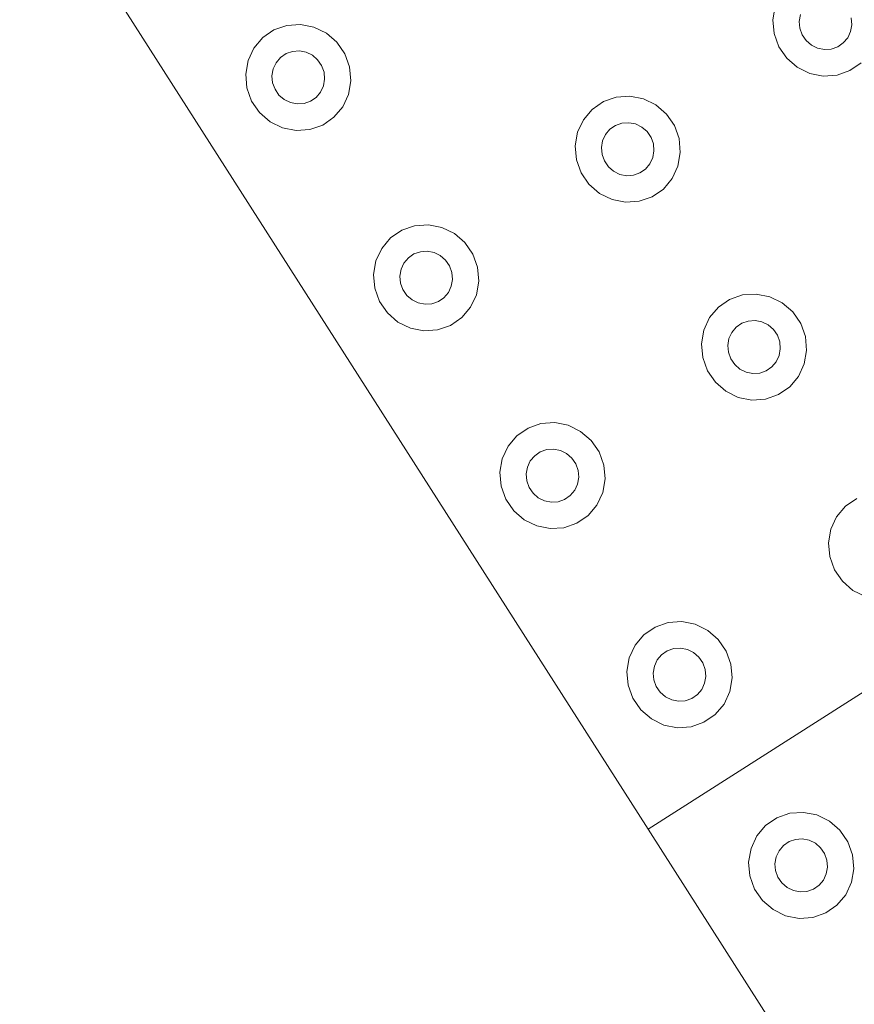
# Model space of a CAD drawing. Extents: x 5066 to 9756, y -2696 to -1109.
# Tile 118 of 248: x 9401.563 to 9401.92, y -2590.619 to -2590.198. Entities that reach past the tile are written whole.
import ezdxf

# ---------------------------------------------------------------- set-up
doc = ezdxf.new("R2010")
doc.units = 0
doc.header["$MEASUREMENT"] = 0
doc.layers.add('IFC-Elemento construtivo genérico-Contorno', color=253, linetype='CONTINUOUS', lineweight=5)

msp = doc.modelspace()

# ---------------------------------------------------------------- linework, layer by layer
at = {"layer": 'IFC-Elemento construtivo genérico-Contorno', "color": 8, "lineweight": 5}
for p, q in [((9401.56253, -2590.12262), (9401.83152, -2590.54411)), ((9401.88488, -2590.19755), (9401.88589, -2590.19172)), ((9401.89613, -2590.19826), (9401.89663, -2590.19534)), ((9401.67132, -2590.2019), (9401.67683, -2590.19997)), ((9401.67683, -2590.19997), (9401.68269, -2590.19957)), ((9401.68269, -2590.19957), (9401.68847, -2590.20071)), ((9401.88488, -2590.19755), (9401.88542, -2590.20347)), ((9401.89613, -2590.19826), (9401.8964, -2590.20122)), ((9401.91812, -2590.20259), (9401.91863, -2590.19968)), ((9401.91835, -2590.19672), (9401.91863, -2590.19968)), ((9401.66652, -2590.20521), (9401.67132, -2590.2019)), ((9401.68847, -2590.20071), (9401.69382, -2590.20332)), ((9401.69382, -2590.20332), (9401.69831, -2590.20722)), ((9401.88542, -2590.20347), (9401.88741, -2590.20909)), ((9401.8964, -2590.20122), (9401.89741, -2590.20403)), ((9401.89741, -2590.20403), (9401.89909, -2590.20649)), ((9401.91691, -2590.20526), (9401.91812, -2590.20259)), ((9401.66273, -2590.20968), (9401.66652, -2590.20521)), ((9401.69831, -2590.20722), (9401.70171, -2590.21215)), ((9401.89909, -2590.20649), (9401.90136, -2590.20844)), ((9401.90136, -2590.20844), (9401.90402, -2590.20975)), ((9401.91261, -2590.20915), (9401.91499, -2590.2075)), ((9401.91499, -2590.2075), (9401.91691, -2590.20526)), ((9401.66027, -2590.21502), (9401.66273, -2590.20968)), ((9401.67413, -2590.21374), (9401.67655, -2590.21208)), ((9401.67655, -2590.21208), (9401.67929, -2590.21112)), ((9401.67929, -2590.21112), (9401.68222, -2590.21092)), ((9401.68222, -2590.21092), (9401.68511, -2590.21149)), ((9401.68511, -2590.21149), (9401.6878, -2590.21279)), ((9401.70171, -2590.21215), (9401.70374, -2590.21777)), ((9401.88741, -2590.20909), (9401.89081, -2590.21401)), ((9401.90402, -2590.20975), (9401.90691, -2590.21031)), ((9401.90691, -2590.21031), (9401.90984, -2590.21011)), ((9401.90984, -2590.21011), (9401.91261, -2590.20915)), ((9401.65925, -2590.22085), (9401.66027, -2590.21502)), ((9401.67101, -2590.21864), (9401.67226, -2590.21598)), ((9401.67226, -2590.21598), (9401.67413, -2590.21374)), ((9401.6878, -2590.21279), (9401.69003, -2590.21474)), ((9401.69003, -2590.21474), (9401.69175, -2590.21721)), ((9401.89081, -2590.21401), (9401.8953, -2590.21792)), ((9401.9178, -2590.21934), (9401.92265, -2590.21602)), ((9401.65925, -2590.22085), (9401.6598, -2590.22677)), ((9401.6705, -2590.22155), (9401.67101, -2590.21864)), ((9401.69175, -2590.21721), (9401.69277, -2590.22002)), ((9401.69277, -2590.22002), (9401.693, -2590.22298)), ((9401.70374, -2590.21777), (9401.70425, -2590.22369)), ((9401.8953, -2590.21792), (9401.90066, -2590.22052)), ((9401.90066, -2590.22052), (9401.90644, -2590.22167)), ((9401.9123, -2590.22126), (9401.9178, -2590.21934)), ((9401.6705, -2590.22155), (9401.67077, -2590.22452)), ((9401.67077, -2590.22452), (9401.67179, -2590.22733)), ((9401.69249, -2590.22589), (9401.693, -2590.22298)), ((9401.70323, -2590.22951), (9401.70425, -2590.22369)), ((9401.90644, -2590.22167), (9401.9123, -2590.22126)), ((9401.6598, -2590.22677), (9401.66179, -2590.23238)), ((9401.67179, -2590.22733), (9401.67347, -2590.22979)), ((9401.68937, -2590.23079), (9401.69128, -2590.22856)), ((9401.69128, -2590.22856), (9401.69249, -2590.22589)), ((9401.70077, -2590.23485), (9401.70323, -2590.22951)), ((9401.66179, -2590.23238), (9401.66519, -2590.23731)), ((9401.67347, -2590.22979), (9401.67573, -2590.23174)), ((9401.67573, -2590.23174), (9401.67839, -2590.23304)), ((9401.67839, -2590.23304), (9401.68128, -2590.23362)), ((9401.68128, -2590.23362), (9401.68421, -2590.23342)), ((9401.68421, -2590.23342), (9401.68698, -2590.23245)), ((9401.68698, -2590.23245), (9401.68937, -2590.23079)), ((9401.80749, -2590.23592), (9401.8123, -2590.23261)), ((9401.8123, -2590.23261), (9401.8178, -2590.23068)), ((9401.8178, -2590.23068), (9401.82366, -2590.23028)), ((9401.82366, -2590.23028), (9401.82948, -2590.23142)), ((9401.82948, -2590.23142), (9401.8348, -2590.23403)), ((9401.66519, -2590.23731), (9401.66972, -2590.24121)), ((9401.69702, -2590.23932), (9401.70077, -2590.23485)), ((9401.80374, -2590.24039), (9401.80749, -2590.23592)), ((9401.8348, -2590.23403), (9401.83933, -2590.23793)), ((9401.83933, -2590.23793), (9401.84269, -2590.24286)), ((9401.66972, -2590.24121), (9401.67503, -2590.24383)), ((9401.69222, -2590.24263), (9401.69702, -2590.23932)), ((9401.80124, -2590.24572), (9401.80374, -2590.24039)), ((9401.81753, -2590.24279), (9401.82027, -2590.24183)), ((9401.82027, -2590.24183), (9401.8232, -2590.24163)), ((9401.8232, -2590.24163), (9401.82613, -2590.24219)), ((9401.67503, -2590.24383), (9401.68081, -2590.24496)), ((9401.68081, -2590.24496), (9401.68667, -2590.24456)), ((9401.68667, -2590.24456), (9401.69222, -2590.24263)), ((9401.80023, -2590.25155), (9401.80124, -2590.24572)), ((9401.81323, -2590.24669), (9401.81511, -2590.24445)), ((9401.81511, -2590.24445), (9401.81753, -2590.24279)), ((9401.82613, -2590.24219), (9401.82878, -2590.2435)), ((9401.82878, -2590.2435), (9401.83105, -2590.24545)), ((9401.83105, -2590.24545), (9401.83273, -2590.24792)), ((9401.84269, -2590.24286), (9401.84472, -2590.24847)), ((9401.81148, -2590.25226), (9401.81198, -2590.24935)), ((9401.81198, -2590.24935), (9401.81323, -2590.24669)), ((9401.83273, -2590.24792), (9401.83374, -2590.25072)), ((9401.84472, -2590.24847), (9401.84523, -2590.2544)), ((9401.80023, -2590.25155), (9401.80077, -2590.25748)), ((9401.81148, -2590.25226), (9401.81175, -2590.25523)), ((9401.83351, -2590.2566), (9401.83398, -2590.25369)), ((9401.83374, -2590.25072), (9401.83398, -2590.25369)), ((9401.84425, -2590.26022), (9401.84523, -2590.2544)), ((9401.80077, -2590.25748), (9401.8028, -2590.26309)), ((9401.81175, -2590.25523), (9401.81277, -2590.25803)), ((9401.81277, -2590.25803), (9401.81445, -2590.2605)), ((9401.83226, -2590.25926), (9401.83351, -2590.2566)), ((9401.8028, -2590.26309), (9401.80616, -2590.26802)), ((9401.81445, -2590.2605), (9401.81671, -2590.26245)), ((9401.81671, -2590.26245), (9401.81937, -2590.26375)), ((9401.82523, -2590.26412), (9401.82796, -2590.26316)), ((9401.82796, -2590.26316), (9401.83038, -2590.2615)), ((9401.83038, -2590.2615), (9401.83226, -2590.25926)), ((9401.84175, -2590.26555), (9401.84425, -2590.26022)), ((9401.81937, -2590.26375), (9401.8223, -2590.26432)), ((9401.8223, -2590.26432), (9401.82523, -2590.26412)), ((9401.838, -2590.27003), (9401.84175, -2590.26555)), ((9401.80616, -2590.26802), (9401.8107, -2590.27192)), ((9401.8332, -2590.27334), (9401.838, -2590.27003)), ((9401.8107, -2590.27192), (9401.81601, -2590.27453)), ((9401.81601, -2590.27453), (9401.82183, -2590.27567)), ((9401.82183, -2590.27567), (9401.82769, -2590.27527)), ((9401.82769, -2590.27527), (9401.8332, -2590.27334)), ((9401.83152, -2590.54411), (9402.25292, -2590.27519)), ((9401.72124, -2590.29096), (9401.72605, -2590.28765)), ((9401.72605, -2590.28765), (9401.73155, -2590.28573)), ((9401.73155, -2590.28573), (9401.73741, -2590.28532)), ((9401.73741, -2590.28532), (9401.7432, -2590.28647)), ((9401.7432, -2590.28647), (9401.74855, -2590.28907)), ((9401.71745, -2590.29544), (9401.72124, -2590.29096)), ((9401.74855, -2590.28907), (9401.75304, -2590.29298)), ((9401.71499, -2590.30077), (9401.71745, -2590.29544)), ((9401.73124, -2590.29784), (9401.73402, -2590.29688)), ((9401.73402, -2590.29688), (9401.73695, -2590.29667)), ((9401.73695, -2590.29667), (9401.73984, -2590.29724)), ((9401.75304, -2590.29298), (9401.75644, -2590.2979)), ((9401.71398, -2590.3066), (9401.71499, -2590.30077)), ((9401.72698, -2590.30173), (9401.72886, -2590.29949)), ((9401.72886, -2590.29949), (9401.73124, -2590.29784)), ((9401.73984, -2590.29724), (9401.74249, -2590.29855)), ((9401.74249, -2590.29855), (9401.74476, -2590.3005)), ((9401.74476, -2590.3005), (9401.74648, -2590.30296)), ((9401.75644, -2590.2979), (9401.75847, -2590.30352)), ((9401.72523, -2590.30731), (9401.72573, -2590.3044)), ((9401.72573, -2590.3044), (9401.72698, -2590.30173)), ((9401.74648, -2590.30296), (9401.74745, -2590.30577)), ((9401.75847, -2590.30352), (9401.75898, -2590.30944)), ((9401.71398, -2590.3066), (9401.71452, -2590.31252)), ((9401.72523, -2590.30731), (9401.7255, -2590.31027)), ((9401.74722, -2590.31165), (9401.74773, -2590.30873)), ((9401.74745, -2590.30577), (9401.74773, -2590.30873)), ((9401.75796, -2590.31527), (9401.75898, -2590.30944)), ((9401.71452, -2590.31252), (9401.71652, -2590.31814)), ((9401.7255, -2590.31027), (9401.72652, -2590.31308)), ((9401.72652, -2590.31308), (9401.7282, -2590.31554)), ((9401.74601, -2590.31431), (9401.74722, -2590.31165)), ((9401.7282, -2590.31554), (9401.73046, -2590.31749)), ((9401.73046, -2590.31749), (9401.73312, -2590.3188)), ((9401.74171, -2590.31821), (9401.74409, -2590.31655)), ((9401.74409, -2590.31655), (9401.74601, -2590.31431)), ((9401.7555, -2590.3206), (9401.75796, -2590.31527)), ((9401.86155, -2590.32062), (9401.86636, -2590.31731)), ((9401.86636, -2590.31731), (9401.87187, -2590.31538)), ((9401.87187, -2590.31538), (9401.87773, -2590.31498)), ((9401.87773, -2590.31498), (9401.88351, -2590.31612)), ((9401.88351, -2590.31612), (9401.88886, -2590.31873)), ((9401.71652, -2590.31814), (9401.71991, -2590.32307)), ((9401.73312, -2590.3188), (9401.73601, -2590.31937)), ((9401.73601, -2590.31937), (9401.73894, -2590.31917)), ((9401.73894, -2590.31917), (9401.74171, -2590.31821)), ((9401.75175, -2590.32508), (9401.7555, -2590.3206)), ((9401.85777, -2590.32509), (9401.86155, -2590.32062)), ((9401.88886, -2590.31873), (9401.89335, -2590.32263)), ((9401.71991, -2590.32307), (9401.72441, -2590.32697)), ((9401.74695, -2590.32839), (9401.75175, -2590.32508)), ((9401.8553, -2590.33043), (9401.85777, -2590.32509)), ((9401.87433, -2590.32653), (9401.87726, -2590.32633)), ((9401.87726, -2590.32633), (9401.88015, -2590.3269)), ((9401.89335, -2590.32263), (9401.89675, -2590.32756)), ((9401.72441, -2590.32697), (9401.72976, -2590.32958)), ((9401.72976, -2590.32958), (9401.73554, -2590.33072)), ((9401.73554, -2590.33072), (9401.7414, -2590.33031)), ((9401.7414, -2590.33031), (9401.74695, -2590.32839)), ((9401.85429, -2590.33625), (9401.8553, -2590.33043)), ((9401.8673, -2590.33138), (9401.86917, -2590.32915)), ((9401.86917, -2590.32915), (9401.87155, -2590.32749)), ((9401.87155, -2590.32749), (9401.87433, -2590.32653)), ((9401.88015, -2590.3269), (9401.8828, -2590.32821)), ((9401.8828, -2590.32821), (9401.88507, -2590.33015)), ((9401.88507, -2590.33015), (9401.88679, -2590.33262)), ((9401.89675, -2590.32756), (9401.89878, -2590.33318)), ((9401.86554, -2590.33696), (9401.86605, -2590.33405)), ((9401.86605, -2590.33405), (9401.8673, -2590.33138)), ((9401.88679, -2590.33262), (9401.88777, -2590.33543)), ((9401.89878, -2590.33318), (9401.89929, -2590.3391)), ((9401.85429, -2590.33625), (9401.85484, -2590.34218)), ((9401.86554, -2590.33696), (9401.86581, -2590.33993)), ((9401.88753, -2590.3413), (9401.88804, -2590.33839)), ((9401.88777, -2590.33543), (9401.88804, -2590.33839)), ((9401.89827, -2590.34492), (9401.89929, -2590.3391)), ((9401.85484, -2590.34218), (9401.85683, -2590.34779)), ((9401.86581, -2590.33993), (9401.86683, -2590.34274)), ((9401.86683, -2590.34274), (9401.86851, -2590.3452)), ((9401.88632, -2590.34397), (9401.88753, -2590.3413)), ((9401.86851, -2590.3452), (9401.87077, -2590.34715)), ((9401.87077, -2590.34715), (9401.87343, -2590.34845)), ((9401.88202, -2590.34786), (9401.88441, -2590.3462)), ((9401.88441, -2590.3462), (9401.88632, -2590.34397)), ((9401.89581, -2590.35026), (9401.89827, -2590.34492)), ((9401.85683, -2590.34779), (9401.86023, -2590.35272)), ((9401.87343, -2590.34845), (9401.87632, -2590.34903)), ((9401.87632, -2590.34903), (9401.87925, -2590.34882)), ((9401.87925, -2590.34882), (9401.88202, -2590.34786)), ((9401.89206, -2590.35473), (9401.89581, -2590.35026)), ((9401.86023, -2590.35272), (9401.86472, -2590.35662)), ((9401.88722, -2590.35804), (9401.89206, -2590.35473)), ((9401.86472, -2590.35662), (9401.87007, -2590.35923)), ((9401.87007, -2590.35923), (9401.87585, -2590.36037)), ((9401.87585, -2590.36037), (9401.88171, -2590.35997)), ((9401.88171, -2590.35997), (9401.88722, -2590.35804)), ((9401.77527, -2590.37567), (9401.78007, -2590.37236)), ((9401.78007, -2590.37236), (9401.78562, -2590.37043)), ((9401.78562, -2590.37043), (9401.79148, -2590.37003)), ((9401.79148, -2590.37003), (9401.79726, -2590.37116)), ((9401.79726, -2590.37116), (9401.80257, -2590.37378)), ((9401.77152, -2590.38014), (9401.77527, -2590.37567)), ((9401.80257, -2590.37378), (9401.8071, -2590.37768)), ((9401.76905, -2590.38548), (9401.77152, -2590.38014)), ((9401.8071, -2590.37768), (9401.8105, -2590.3826)), ((9401.78101, -2590.38643), (9401.78292, -2590.3842)), ((9401.78292, -2590.3842), (9401.7853, -2590.38254)), ((9401.7853, -2590.38254), (9401.78808, -2590.38157)), ((9401.78808, -2590.38157), (9401.79101, -2590.38137)), ((9401.79101, -2590.38137), (9401.7939, -2590.38195)), ((9401.7939, -2590.38195), (9401.79655, -2590.38325)), ((9401.79655, -2590.38325), (9401.79882, -2590.3852)), ((9401.79882, -2590.3852), (9401.8005, -2590.38766)), ((9401.8105, -2590.3826), (9401.81249, -2590.38822)), ((9401.76804, -2590.3913), (9401.76905, -2590.38548)), ((9401.77929, -2590.39201), (9401.7798, -2590.3891)), ((9401.7798, -2590.3891), (9401.78101, -2590.38643)), ((9401.8005, -2590.38766), (9401.80152, -2590.39047)), ((9401.81249, -2590.38822), (9401.81304, -2590.39414)), ((9401.76804, -2590.3913), (9401.76855, -2590.39722)), ((9401.77929, -2590.39201), (9401.77956, -2590.39497)), ((9401.80128, -2590.39634), (9401.80179, -2590.39343)), ((9401.80152, -2590.39047), (9401.80179, -2590.39343)), ((9401.76855, -2590.39722), (9401.77058, -2590.40284)), ((9401.77956, -2590.39497), (9401.78054, -2590.39778)), ((9401.78054, -2590.39778), (9401.78226, -2590.40025)), ((9401.80003, -2590.39901), (9401.80128, -2590.39634)), ((9401.81202, -2590.39997), (9401.81304, -2590.39414)), ((9401.78226, -2590.40025), (9401.78448, -2590.40219)), ((9401.78448, -2590.40219), (9401.78718, -2590.4035)), ((9401.79573, -2590.40291), (9401.79816, -2590.40125)), ((9401.79816, -2590.40125), (9401.80003, -2590.39901)), ((9401.80956, -2590.4053), (9401.81202, -2590.39997)), ((9401.77058, -2590.40284), (9401.77398, -2590.40777)), ((9401.78718, -2590.4035), (9401.79007, -2590.40407)), ((9401.79007, -2590.40407), (9401.793, -2590.40387)), ((9401.793, -2590.40387), (9401.79573, -2590.40291)), ((9401.80577, -2590.40978), (9401.80956, -2590.4053)), ((9401.91214, -2590.4103), (9401.91593, -2590.40583)), ((9401.91593, -2590.40583), (9401.92073, -2590.40251)), ((9401.77398, -2590.40777), (9401.77847, -2590.41167)), ((9401.80097, -2590.41309), (9401.80577, -2590.40978)), ((9401.90968, -2590.41563), (9401.91214, -2590.4103)), ((9401.77847, -2590.41167), (9401.78382, -2590.41428)), ((9401.78382, -2590.41428), (9401.7896, -2590.41542)), ((9401.79546, -2590.41502), (9401.80097, -2590.41309)), ((9401.7896, -2590.41542), (9401.79546, -2590.41502)), ((9401.90866, -2590.42146), (9401.90968, -2590.41563)), ((9401.90866, -2590.42146), (9401.90917, -2590.42738)), ((9401.90917, -2590.42738), (9401.9112, -2590.433)), ((9401.9112, -2590.433), (9401.9146, -2590.43793)), ((9401.9146, -2590.43793), (9401.91909, -2590.44183)), ((9401.91909, -2590.44183), (9401.92445, -2590.44444)), ((9401.83445, -2590.45756), (9401.83999, -2590.45564)), ((9401.83999, -2590.45564), (9401.84585, -2590.45523)), ((9401.84585, -2590.45523), (9401.85163, -2590.45637)), ((9401.85163, -2590.45637), (9401.85695, -2590.45898)), ((9401.82589, -2590.46535), (9401.82964, -2590.46087)), ((9401.82964, -2590.46087), (9401.83445, -2590.45756)), ((9401.85695, -2590.45898), (9401.86148, -2590.46288)), ((9401.82339, -2590.47068), (9401.82589, -2590.46535)), ((9401.86148, -2590.46288), (9401.86484, -2590.46781)), ((9401.83538, -2590.47164), (9401.83726, -2590.4694)), ((9401.83726, -2590.4694), (9401.83968, -2590.46774)), ((9401.83968, -2590.46774), (9401.84245, -2590.46678)), ((9401.84245, -2590.46678), (9401.84538, -2590.46658)), ((9401.84538, -2590.46658), (9401.84827, -2590.46715)), ((9401.84827, -2590.46715), (9401.85093, -2590.46845)), ((9401.85093, -2590.46845), (9401.8532, -2590.4704)), ((9401.86484, -2590.46781), (9401.86687, -2590.47342)), ((9401.82241, -2590.47651), (9401.82339, -2590.47068)), ((9401.83417, -2590.4743), (9401.83538, -2590.47164)), ((9401.8532, -2590.4704), (9401.85488, -2590.47287)), ((9401.85488, -2590.47287), (9401.85589, -2590.47568)), ((9401.86687, -2590.47342), (9401.86741, -2590.47935)), ((9401.82241, -2590.47651), (9401.82292, -2590.48243)), ((9401.83366, -2590.47722), (9401.83417, -2590.4743)), ((9401.83366, -2590.47722), (9401.8339, -2590.48018)), ((9401.85589, -2590.47568), (9401.85616, -2590.47864)), ((9401.8339, -2590.48018), (9401.83491, -2590.48299)), ((9401.85441, -2590.48422), (9401.85566, -2590.48155)), ((9401.85566, -2590.48155), (9401.85616, -2590.47864)), ((9401.8664, -2590.48517), (9401.86741, -2590.47935)), ((9401.82292, -2590.48243), (9401.82495, -2590.48804)), ((9401.83491, -2590.48299), (9401.83663, -2590.48545)), ((9401.83663, -2590.48545), (9401.83886, -2590.4874)), ((9401.85011, -2590.48811), (9401.85253, -2590.48646)), ((9401.85253, -2590.48646), (9401.85441, -2590.48422)), ((9401.86394, -2590.49051), (9401.8664, -2590.48517)), ((9401.82495, -2590.48804), (9401.82835, -2590.49297)), ((9401.83886, -2590.4874), (9401.84155, -2590.48871)), ((9401.84155, -2590.48871), (9401.84445, -2590.48927)), ((9401.84445, -2590.48927), (9401.84738, -2590.48907)), ((9401.84738, -2590.48907), (9401.85011, -2590.48811)), ((9401.86015, -2590.49498), (9401.86394, -2590.49051)), ((9401.82835, -2590.49297), (9401.83284, -2590.49687)), ((9401.85534, -2590.49829), (9401.86015, -2590.49498)), ((9401.83284, -2590.49687), (9401.8382, -2590.49948)), ((9401.84984, -2590.50022), (9401.85534, -2590.49829)), ((9401.8382, -2590.49948), (9401.84398, -2590.50063)), ((9401.84398, -2590.50063), (9401.84984, -2590.50022)), ((9401.89206, -2590.53727), (9401.89792, -2590.53686)), ((9401.89792, -2590.53686), (9401.9037, -2590.538)), ((9401.88175, -2590.54251), (9401.88655, -2590.53919)), ((9401.88655, -2590.53919), (9401.89206, -2590.53727)), ((9401.9037, -2590.538), (9401.90905, -2590.54061)), ((9401.90905, -2590.54061), (9401.91355, -2590.54452)), ((9401.83152, -2590.54411), (9402.10046, -2590.96561)), ((9401.87796, -2590.54698), (9401.88175, -2590.54251)), ((9401.91355, -2590.54452), (9401.91695, -2590.54944)), ((9401.8755, -2590.55231), (9401.87796, -2590.54698)), ((9401.88937, -2590.55103), (9401.89179, -2590.54938)), ((9401.89179, -2590.54938), (9401.89452, -2590.54842)), ((9401.89452, -2590.54842), (9401.89745, -2590.54821)), ((9401.89745, -2590.54821), (9401.90034, -2590.54878)), ((9401.90034, -2590.54878), (9401.90304, -2590.55009)), ((9401.91695, -2590.54944), (9401.91898, -2590.55506)), ((9401.87448, -2590.55814), (9401.8755, -2590.55231)), ((9401.88624, -2590.55593), (9401.88749, -2590.55327)), ((9401.88749, -2590.55327), (9401.88937, -2590.55103)), ((9401.90304, -2590.55009), (9401.90527, -2590.55204)), ((9401.90527, -2590.55204), (9401.90698, -2590.5545)), ((9401.87448, -2590.55814), (9401.87503, -2590.56406)), ((9401.88573, -2590.55885), (9401.88624, -2590.55593)), ((9401.90698, -2590.5545), (9401.908, -2590.55731)), ((9401.908, -2590.55731), (9401.90823, -2590.56027)), ((9401.91898, -2590.55506), (9401.91948, -2590.56098)), ((9401.88573, -2590.55885), (9401.88601, -2590.56181)), ((9401.88601, -2590.56181), (9401.88702, -2590.56462)), ((9401.90773, -2590.56319), (9401.90823, -2590.56027)), ((9401.91847, -2590.56681), (9401.91948, -2590.56098)), ((9401.87503, -2590.56406), (9401.87702, -2590.56968)), ((9401.88702, -2590.56462), (9401.8887, -2590.56708)), ((9401.9046, -2590.56809), (9401.90652, -2590.56585)), ((9401.90652, -2590.56585), (9401.90773, -2590.56319)), ((9401.87702, -2590.56968), (9401.88042, -2590.57461)), ((9401.8887, -2590.56708), (9401.89097, -2590.56904)), ((9401.89097, -2590.56904), (9401.89363, -2590.57034)), ((9401.89363, -2590.57034), (9401.89652, -2590.57091)), ((9401.89652, -2590.57091), (9401.89945, -2590.57071)), ((9401.89945, -2590.57071), (9401.90222, -2590.56974)), ((9401.90222, -2590.56974), (9401.9046, -2590.56809)), ((9401.91601, -2590.57214), (9401.91847, -2590.56681)), ((9401.88042, -2590.57461), (9401.88495, -2590.57851)), ((9401.91226, -2590.57662), (9401.91601, -2590.57214)), ((9401.88495, -2590.57851), (9401.89027, -2590.58112)), ((9401.90745, -2590.57993), (9401.91226, -2590.57662)), ((9401.89027, -2590.58112), (9401.89605, -2590.58226)), ((9401.89605, -2590.58226), (9401.90191, -2590.58185)), ((9401.90191, -2590.58185), (9401.90745, -2590.57993))]:
    msp.add_line(p, q, dxfattribs=at)

doc.saveas('drawing.dxf')
